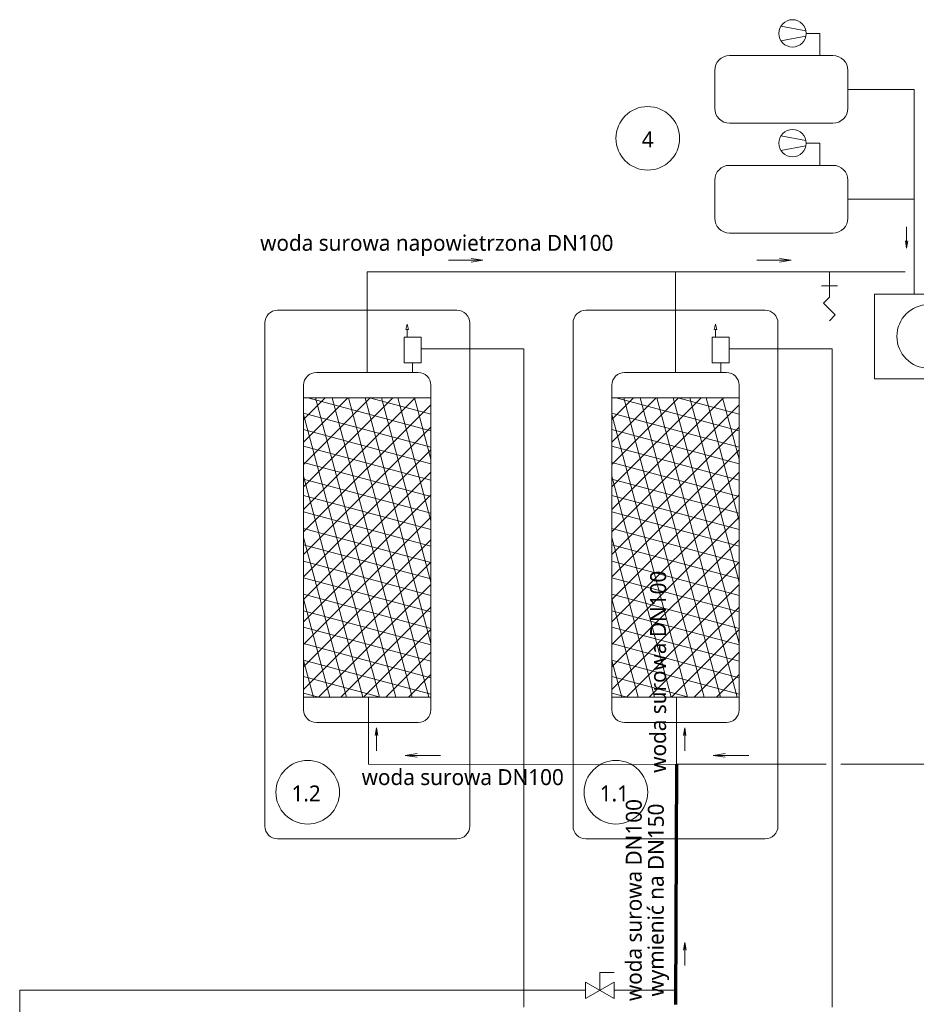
# Model space of a CAD drawing. Extents: x 8447392 to 8536225, y 5996969 to 6031026.
# Tile 28 of 37: x 8492174 to 8494993, y 6027843 to 6030939. Entities that reach past the tile are written whole.
import ezdxf
from ezdxf.enums import TextEntityAlignment as Align

# ---------------------------------------------------------------- set-up
doc = ezdxf.new("R2010")
doc.units = 0
doc.header["$MEASUREMENT"] = 0
doc.linetypes.add('DASHED', pattern=[0.75, 0.5, -0.25])
doc.layers.add('a_armatura', color=7, linetype='CONTINUOUS', lineweight=5)
doc.styles.add('TrembuchetMS', font='trebuc.ttf')

msp = doc.modelspace()

# ---------------------------------------------------------------- linework, layer by layer
at = {"layer": 'a_armatura', "color": 250, "lineweight": 5, "true_color": 0x424242}
for p, q in [((8494645.85707, 6030904.16658), (8494567.34747, 6030918.80094)), ((8494645.85707, 6030887.24534), (8494567.34747, 6030872.61098)), ((8494646.69692, 6030895.70596), (8494689.73259, 6030895.70596)), ((8494689.73259, 6030895.70596), (8494689.73259, 6030826.1286)), ((8494730.71157, 6030826.1286), (8494405.97625, 6030826.1286)), ((8494359.10125, 6030779.2536), (8494359.10125, 6030660.12547)), ((8494777.58657, 6030719.68953), (8494777.58657, 6030779.2536)), ((8494777.58657, 6030719.68953), (8494777.58657, 6030660.12547)), ((8494985.4929, 6030719.68953), (8494777.58657, 6030719.68953)), ((8494985.4929, 6030075.85498), (8494985.4929, 6030719.68953)), ((8494730.71157, 6030613.25047), (8494405.97625, 6030613.25047)), ((8494645.85707, 6030558.83299), (8494567.34747, 6030573.46734)), ((8494645.85707, 6030541.91175), (8494567.34747, 6030527.27739)), ((8494646.69692, 6030550.37237), (8494689.73259, 6030550.37237)), ((8494689.73259, 6030550.37237), (8494689.73259, 6030480.795)), ((8494730.71157, 6030480.795), (8494405.97625, 6030480.795)), ((8494359.10125, 6030433.92), (8494359.10125, 6030314.79188)), ((8494777.58657, 6030374.35594), (8494777.58657, 6030433.92)), ((8494985.4929, 6030374.35629), (8494777.58657, 6030374.35629)), ((8494777.58657, 6030374.35594), (8494777.58657, 6030314.79188)), ((8494985.4929, 6030374.35594), (8494777.58657, 6030374.35594)), ((8494961.94644, 6030220.57552), (8494961.94644, 6030287.77973)), ((8494730.71157, 6030267.91688), (8494405.97625, 6030267.91688)), ((8494961.94644, 6030220.57771), (8494958.38332, 6030243.28608)), ((8494961.94644, 6030220.57771), (8494965.50956, 6030243.28608)), ((8493630.03262, 6030182.47174), (8493522.5059, 6030182.47174)), ((8493630.03262, 6030182.47174), (8493522.5059, 6030182.47174)), ((8493630.02912, 6030182.47174), (8493593.69573, 6030188.17274)), ((8493630.02912, 6030182.47174), (8493593.69573, 6030176.77075)), ((8494598.82416, 6030182.47174), (8494491.29744, 6030182.47174)), ((8494598.82066, 6030182.47174), (8494562.48727, 6030188.17274)), ((8494598.82066, 6030182.47174), (8494562.48727, 6030176.77075)), ((8493266.96587, 6030145.97218), (8493266.96587, 6029829.66087)), ((8493266.96587, 6030145.97218), (8494235.75741, 6030145.97218)), ((8494235.75741, 6030145.97218), (8494235.75741, 6029829.66087)), ((8494235.75741, 6030145.97218), (8494957.85274, 6030145.97218)), ((8494719.32636, 6030145.97218), (8494719.32636, 6030066.62682)), ((8494695.09965, 6030101.40168), (8494745.12829, 6030101.40168)), ((8494719.32636, 6030066.62682), (8494700.63244, 6030047.9329)), ((8495201.48264, 6030075.85498), (8494861.71969, 6030075.85498)), ((8494861.71969, 6030075.85498), (8494861.71969, 6029809.90499)), ((8494700.63244, 6030047.9329), (8494738.02029, 6030010.54504)), ((8494738.02029, 6030010.54504), (8494719.32636, 6029991.85112)), ((8493392.75296, 6029981.8152), (8493388.66136, 6029964.68122)), ((8493392.75296, 6029981.8152), (8493396.84455, 6029964.68122)), ((8494361.5445, 6029981.8152), (8494357.4529, 6029964.68122)), ((8494361.5445, 6029981.8152), (8494365.63609, 6029964.68122)), ((8493382.48604, 6029860.25505), (8493382.48604, 6029940.99105)), ((8493382.48604, 6029940.99105), (8493436.13929, 6029940.99105)), ((8493396.84455, 6029964.68122), (8493389.83039, 6029964.68122)), ((8493392.75296, 6029940.99105), (8493392.75296, 6029964.68122)), ((8493436.13929, 6029940.99105), (8493436.13929, 6029860.25505)), ((8494351.27758, 6029860.25505), (8494351.27758, 6029940.99105)), ((8494351.27758, 6029940.99105), (8494404.93083, 6029940.99105)), ((8494365.63609, 6029964.68122), (8494358.62193, 6029964.68122)), ((8494361.5445, 6029940.99105), (8494361.5445, 6029964.68122)), ((8494404.93083, 6029940.99105), (8494404.93083, 6029860.25505)), ((8493436.13929, 6029860.25505), (8493382.48604, 6029860.25505)), ((8493409.31266, 6029860.25505), (8493409.31266, 6029829.66087)), ((8494404.93083, 6029860.25505), (8494351.27758, 6029860.25505)), ((8494378.1042, 6029860.25505), (8494378.1042, 6029829.66087)), ((8493426.96587, 6029829.66087), (8493106.96587, 6029829.66087)), ((8494395.75741, 6029829.66087), (8494075.75741, 6029829.66087)), ((8493066.96587, 6029789.66087), (8493066.96587, 6028768.75106)), ((8493466.96587, 6029789.66087), (8493466.96587, 6028768.75106)), ((8494035.75741, 6029789.66087), (8494035.75741, 6028768.75106)), ((8494435.75741, 6029789.66087), (8494435.75741, 6028768.75106)), ((8494861.71969, 6029809.90499), (8495201.48264, 6029809.90499)), ((8493066.96587, 6029398.70055), (8493417.92619, 6029749.66087)), ((8493066.96587, 6029469.41123), (8493347.21551, 6029749.66087)), ((8493066.96587, 6029540.12191), (8493276.50483, 6029749.66087)), ((8493066.96587, 6029610.83259), (8493205.79415, 6029749.66087)), ((8493066.96587, 6029681.54326), (8493135.08348, 6029749.66087)), ((8493066.96587, 6029327.98987), (8493466.96587, 6029727.98987)), ((8493466.96587, 6029646.13325), (8493080.59554, 6029749.66087)), ((8493356.73523, 6028808.75106), (8493104.61921, 6029749.66087)), ((8493408.49904, 6028808.75106), (8493156.38302, 6029749.66087)), ((8493460.26285, 6028808.75106), (8493208.14683, 6029749.66087)), ((8493466.96587, 6028976.92021), (8493259.91064, 6029749.66087)), ((8493466.96587, 6029697.89706), (8493273.78071, 6029749.66087)), ((8493466.96587, 6029170.10537), (8493311.67444, 6029749.66087)), ((8493466.96587, 6029363.29054), (8493363.43825, 6029749.66087)), ((8493466.96587, 6029556.4757), (8493415.20206, 6029749.66087)), ((8494035.75741, 6029398.70055), (8494386.71773, 6029749.66087)), ((8494035.75741, 6029469.41123), (8494316.00705, 6029749.66087)), ((8494035.75741, 6029540.12191), (8494245.29637, 6029749.66087)), ((8494035.75741, 6029610.83259), (8494174.58569, 6029749.66087)), ((8494035.75741, 6029681.54326), (8494103.87501, 6029749.66087)), ((8494035.75741, 6029327.98987), (8494435.75741, 6029727.98987)), ((8494435.75741, 6029646.13325), (8494049.38708, 6029749.66087)), ((8494325.52677, 6028808.75106), (8494073.41075, 6029749.66087)), ((8494377.29058, 6028808.75106), (8494125.17456, 6029749.66087)), ((8494429.05439, 6028808.75106), (8494176.93837, 6029749.66087)), ((8494435.75741, 6028976.92021), (8494228.70217, 6029749.66087)), ((8494435.75741, 6029697.89706), (8494242.57225, 6029749.66087)), ((8494435.75741, 6029170.10537), (8494280.46598, 6029749.66087)), ((8494435.75741, 6029363.29054), (8494332.22979, 6029749.66087)), ((8494435.75741, 6029556.4757), (8494383.9936, 6029749.66087)), ((8493466.96587, 6029594.36944), (8493066.96587, 6029701.54912)), ((8493304.97142, 6028808.75106), (8493066.96587, 6029696.99987)), ((8494435.75741, 6029594.36944), (8494035.75741, 6029701.54912)), ((8494273.76296, 6028808.75106), (8494035.75741, 6029696.99987)), ((8493066.96587, 6029257.27919), (8493466.96587, 6029657.27919)), ((8493466.96587, 6029542.60563), (8493066.96587, 6029649.78531)), ((8494035.75741, 6029257.27919), (8494435.75741, 6029657.27919)), ((8494435.75741, 6029542.60563), (8494035.75741, 6029649.78531)), ((8493466.96587, 6029490.84182), (8493066.96587, 6029598.0215)), ((8493066.96587, 6029186.56852), (8493466.96587, 6029586.56852)), ((8494435.75741, 6029490.84182), (8494035.75741, 6029598.0215)), ((8494035.75741, 6029186.56852), (8494435.75741, 6029586.56852)), ((8493466.96587, 6029439.07801), (8493066.96587, 6029546.25769)), ((8494435.75741, 6029439.07801), (8494035.75741, 6029546.25769)), ((8493066.96587, 6029115.85784), (8493466.96587, 6029515.85784)), ((8494035.75741, 6029115.85784), (8494435.75741, 6029515.85784)), ((8493253.20761, 6028808.75106), (8493066.96587, 6029503.8147)), ((8493466.96587, 6029387.3142), (8493066.96587, 6029494.49388)), ((8494221.99915, 6028808.75106), (8494035.75741, 6029503.8147)), ((8494435.75741, 6029387.3142), (8494035.75741, 6029494.49388)), ((8493066.96587, 6029045.14716), (8493466.96587, 6029445.14716)), ((8493466.96587, 6029335.5504), (8493066.96587, 6029442.73007)), ((8494035.75741, 6029045.14716), (8494435.75741, 6029445.14716)), ((8494435.75741, 6029335.5504), (8494035.75741, 6029442.73007)), ((8493466.96587, 6029283.78659), (8493066.96587, 6029390.96626)), ((8494435.75741, 6029283.78659), (8494035.75741, 6029390.96626)), ((8493066.96587, 6028974.43648), (8493466.96587, 6029374.43648)), ((8494035.75741, 6028974.43648), (8494435.75741, 6029374.43648)), ((8493466.96587, 6029232.02278), (8493066.96587, 6029339.20245)), ((8494435.75741, 6029232.02278), (8494035.75741, 6029339.20245)), ((8493201.4438, 6028808.75106), (8493066.96587, 6029310.62954)), ((8493066.96587, 6028903.7258), (8493466.96587, 6029303.7258)), ((8494170.23534, 6028808.75106), (8494035.75741, 6029310.62954)), ((8494035.75741, 6028903.7258), (8494435.75741, 6029303.7258)), ((8493466.96587, 6029180.25897), (8493066.96587, 6029287.43865)), ((8494435.75741, 6029180.25897), (8494035.75741, 6029287.43865)), ((8493466.96587, 6029128.49516), (8493066.96587, 6029235.67484)), ((8493066.96587, 6028833.01513), (8493466.96587, 6029233.01513)), ((8494435.75741, 6029128.49516), (8494035.75741, 6029235.67484)), ((8494035.75741, 6028833.01513), (8494435.75741, 6029233.01513)), ((8493466.96587, 6029076.73135), (8493066.96587, 6029183.91103)), ((8494435.75741, 6029076.73135), (8494035.75741, 6029183.91103)), ((8493113.41248, 6028808.75106), (8493466.96587, 6029162.30445)), ((8494082.20402, 6028808.75106), (8494435.75741, 6029162.30445)), ((8493466.96587, 6029024.96754), (8493066.96587, 6029132.14722)), ((8493149.68, 6028808.75106), (8493066.96587, 6029117.44437)), ((8494435.75741, 6029024.96754), (8494035.75741, 6029132.14722)), ((8494118.47154, 6028808.75106), (8494035.75741, 6029117.44437)), ((8493466.96587, 6028973.20373), (8493066.96587, 6029080.38341)), ((8493184.12316, 6028808.75106), (8493466.96587, 6029091.59377)), ((8494435.75741, 6028973.20373), (8494035.75741, 6029080.38341)), ((8494152.9147, 6028808.75106), (8494435.75741, 6029091.59377)), ((8493466.96587, 6028921.43992), (8493066.96587, 6029028.6196)), ((8493254.83384, 6028808.75106), (8493466.96587, 6029020.88309)), ((8494435.75741, 6028921.43992), (8494035.75741, 6029028.6196)), ((8494223.62538, 6028808.75106), (8494435.75741, 6029020.88309)), ((8493466.96587, 6028869.67611), (8493066.96587, 6028976.85579)), ((8493325.54452, 6028808.75106), (8493466.96587, 6028950.17241)), ((8494435.75741, 6028869.67611), (8494035.75741, 6028976.85579)), ((8494294.33605, 6028808.75106), (8494435.75741, 6028950.17241)), ((8493466.96587, 6028817.91231), (8493066.96587, 6028925.09198)), ((8493097.91619, 6028808.75106), (8493066.96587, 6028924.25921)), ((8494435.75741, 6028817.91231), (8494035.75741, 6028925.09198)), ((8494066.70773, 6028808.75106), (8494035.75741, 6028924.25921)), ((8493307.97095, 6028808.75106), (8493066.96587, 6028873.32817)), ((8493396.25519, 6028808.75106), (8493466.96587, 6028879.46174)), ((8494276.76249, 6028808.75106), (8494035.75741, 6028873.32817)), ((8494365.04673, 6028808.75106), (8494435.75741, 6028879.46174)), ((8493114.78578, 6028808.75106), (8493066.96587, 6028821.56436)), ((8493270.48227, 6028808.75106), (8493270.48227, 6028598.36144)), ((8494083.57732, 6028808.75106), (8494035.75741, 6028821.56436)), ((8494239.27381, 6028808.75106), (8494239.27381, 6028598.36144)), ((8493106.96587, 6028728.75106), (8493426.96587, 6028728.75106)), ((8493295.96221, 6028711.81483), (8493292.16155, 6028687.59257)), ((8493295.96221, 6028711.81716), (8493295.96221, 6028640.13268)), ((8493295.96221, 6028711.81483), (8493299.76287, 6028687.59257)), ((8494075.75741, 6028728.75106), (8494395.75741, 6028728.75106)), ((8494264.75375, 6028711.81483), (8494260.95309, 6028687.59257)), ((8494264.75375, 6028711.81716), (8494264.75375, 6028640.13268)), ((8494264.75375, 6028711.81483), (8494268.55441, 6028687.59257)), ((8493385.55804, 6028625.38631), (8493497.56504, 6028625.38631)), ((8493385.56168, 6028625.38631), (8493423.40896, 6028631.32484)), ((8493385.56168, 6028625.38631), (8493423.40896, 6028619.44777)), ((8494354.34958, 6028625.38631), (8494466.35658, 6028625.38631)), ((8494354.35322, 6028625.38631), (8494392.2005, 6028631.32484)), ((8494354.35322, 6028625.38631), (8494392.2005, 6028619.44777)), ((8494239.26301, 6028596.04033), (8493270.48227, 6028598.36144)), ((8494709.22579, 6028598.36144), (8494239.27381, 6028598.36144)), ((8495033.35936, 6028598.36144), (8494755.51135, 6028598.36144)), ((8494264.97508, 6028036.7925), (8494261.17441, 6028012.57024)), ((8494264.97508, 6028036.79483), (8494264.97508, 6027965.11035)), ((8494264.97508, 6028036.7925), (8494268.77574, 6028012.57024)), ((8493997.82597, 6027886.9715), (8493997.82597, 6027942.38164)), ((8493997.82597, 6027942.38164), (8494042.82597, 6027942.38164)), ((8493952.82597, 6027912.95226), (8493952.82597, 6027860.99074)), ((8494042.82597, 6027912.95226), (8493952.82597, 6027860.99074)), ((8494042.82597, 6027860.99074), (8493952.82597, 6027912.95226)), ((8494042.82597, 6027912.95226), (8494042.82597, 6027860.99074))]:
    msp.add_line(p, q, dxfattribs=at)
at = {"layer": 'a_armatura', "color": 250, "linetype": 'DASHED', "lineweight": 5, "true_color": 0x424242}
for p, q in [((8492985.01222, 6030025.12235), (8493548.91953, 6030025.12235)), ((8493953.80376, 6030025.12235), (8494517.71106, 6030025.12235)), ((8492945.01222, 6028403.00419), (8492945.01222, 6029985.12235)), ((8493588.91953, 6028403.00419), (8493588.91953, 6029985.12235)), ((8493913.80376, 6028403.00419), (8493913.80376, 6029985.12235)), ((8494557.71106, 6028403.00419), (8494557.71106, 6029985.12235)), ((8493436.13929, 6029903.75832), (8493759.03995, 6029903.75832)), ((8493759.03995, 6029903.75832), (8493759.03995, 6027834.26851)), ((8494404.93083, 6029903.75832), (8494727.83149, 6029903.75832)), ((8494727.83149, 6029903.75832), (8494727.83149, 6027834.26851)), ((8493066.96587, 6029749.66087), (8493466.96587, 6029749.66087)), ((8494035.75741, 6029749.66087), (8494435.75741, 6029749.66087)), ((8493066.96587, 6028808.75106), (8493466.96587, 6028808.75106)), ((8494035.75741, 6028808.75106), (8494435.75741, 6028808.75106)), ((8492985.01222, 6028363.00419), (8493548.91953, 6028363.00419)), ((8493953.80376, 6028363.00419), (8494517.71106, 6028363.00419))]:
    msp.add_line(p, q, dxfattribs=at)
at = {"layer": 'a_armatura', "color": 250, "lineweight": 70, "true_color": 0x424242}
msp.add_line((8494239.27381, 6028598.36144), (8494235.75741, 6027842.65239), dxfattribs=at)
at = {"layer": 'a_armatura', "color": 250, "lineweight": 5, "true_color": 0x424242}
for points in [[(8493952.82597, 6027886.9715), (8492174.48018, 6027886.9715), (8492174.48018, 6024298.32142), (8501121.47424, 6024298.32142), (8501121.47424, 6026717.21868), (8500904.30387, 6026717.21868)], [(8494235.75741, 6027886.9715), (8494042.82597, 6027886.9715)]]:
    msp.add_lwpolyline(points, dxfattribs=at)
for centre, radius in [((8494603.66126, 6030895.70596), 43.03567), ((8494148.44687, 6030565.73158), 100), ((8494603.66126, 6030550.37237), 43.03567), ((8495031.60116, 6029942.87998), 100), ((8493079.65533, 6028509.57472), 100), ((8494048.44687, 6028509.57472), 100)]:
    msp.add_circle(centre, radius, dxfattribs=at)
at = {"layer": 'a_armatura', "color": 250, "linetype": 'Continuous', "lineweight": 5, "true_color": 0x424242}
for centre, radius, start, end in [((8494405.97625, 6030779.2536), 46.875, 90, 180), ((8494730.71157, 6030779.2536), 46.875, 0, 90), ((8494405.97625, 6030660.12547), 46.875, 180, 270), ((8494730.71157, 6030660.12547), 46.875, 270, 0), ((8494405.97625, 6030433.92), 46.875, 90, 180), ((8494730.71157, 6030433.92), 46.875, 0, 90), ((8494405.97625, 6030314.79188), 46.875, 180, 270), ((8494730.71157, 6030314.79188), 46.875, 270, 0), ((8493106.96587, 6029789.66087), 40, 90, 180), ((8493426.96587, 6029789.66087), 40, 0, 90), ((8494075.75741, 6029789.66087), 40, 90, 180), ((8494395.75741, 6029789.66087), 40, 0, 90), ((8493106.96587, 6028768.75106), 40, 180, 270), ((8493426.96587, 6028768.75106), 40, 270, 0), ((8494075.75741, 6028768.75106), 40, 180, 270), ((8494395.75741, 6028768.75106), 40, 270, 0)]:
    msp.add_arc(centre, radius, start, end, dxfattribs=at)
at = {"layer": 'a_armatura', "color": 250, "lineweight": 5, "true_color": 0x424242}
for centre, start, end in [((8492985.01222, 6029985.12235), 90, 180), ((8493548.91953, 6029985.12235), 0, 90), ((8493953.80376, 6029985.12235), 90, 180), ((8494517.71106, 6029985.12235), 0, 90), ((8492985.01222, 6028403.00419), 180, 270), ((8493548.91953, 6028403.00419), 270, 0), ((8493953.80376, 6028403.00419), 180, 270), ((8494517.71106, 6028403.00419), 270, 0)]:
    msp.add_arc(centre, 40, start, end, dxfattribs=at)

# ---------------------------------------------------------------- texts
at = {"layer": 'a_armatura', "color": 250, "lineweight": 5, "true_color": 0x424242, "style": 'TrembuchetMS'}
for s, p in [('4', (8494148.44687, 6030537.73158)), ('woda surowa napowietrzona DN100', (8493485.40891, 6030212.02062)), ('woda surowa DN100', (8493567.02182, 6028532.23123)), ('1.2', (8493074.7267, 6028480.99853)), ('1.1', (8494043.51824, 6028480.99853))]:
    msp.add_text(s, height=50, dxfattribs=at).set_placement(p, align=Align.CENTER)
for s, p in [('woda surowa DN100', (8494206.07177, 6028888.46191)), ('woda surowa DN100', (8494129.55041, 6028170.59934)), ('wymienić na DN150', (8494198.97037, 6028170.59934))]:
    msp.add_text(s, height=50, rotation=90, dxfattribs=at).set_placement(p, align=Align.CENTER)

doc.saveas('drawing.dxf')
